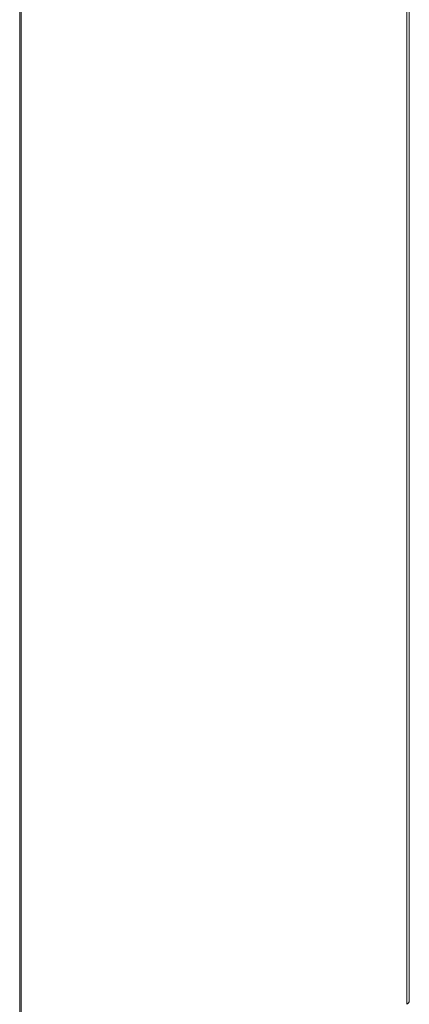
# Model space of a CAD drawing. Header units: inches. Extents: x 14 to 326, y 10 to 205.
# Tile 105 of 107: x 320.8 to 325.27, y 143.18 to 154.47. Entities that reach past the tile are written whole.
import ezdxf

# ---------------------------------------------------------------- set-up
doc = ezdxf.new("R2010")
doc.units = ezdxf.units.IN
doc.header["$LTSCALE"] = 20
doc.header["$MEASUREMENT"] = 0
doc.layers.add('Visible (ANSI)', color=7, linetype='Continuous', lineweight=5)
doc.layers.add('Visible Narrow (ANSI)', color=7, linetype='Continuous', lineweight=5)

msp = doc.modelspace()

# ---------------------------------------------------------------- linework, layer by layer
at = {"layer": 'Visible (ANSI)'}
for p, q in [((325.2695, 178.4494), (325.2695, 143.2175)), ((320.8213, 140.7451), (320.8213, 174.6808))]:
    msp.add_line(p, q, dxfattribs=at)
msp.add_ellipse((325.1695, 143.2175), major_axis=(0.1, 0), ratio=0.5773503, start_param=5.4977871, end_param=6.2831853, dxfattribs=at)
at = {"layer": 'Visible Narrow (ANSI)'}
for p, q in [((325.2402, 143.1767), (325.2402, 178.4086)), ((320.8033, 140.7171), (320.8033, 174.6426))]:
    msp.add_line(p, q, dxfattribs=at)

doc.saveas('drawing.dxf')
